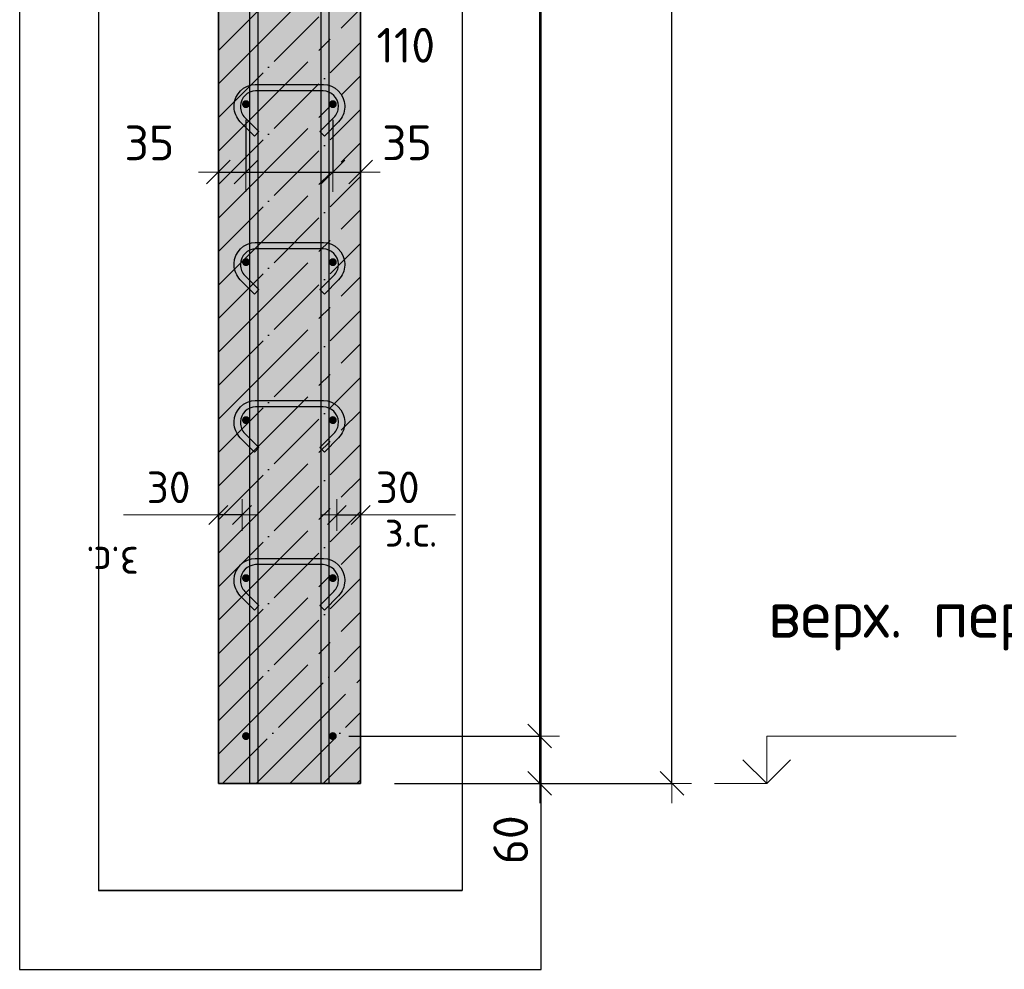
# Model space of a CAD drawing. Header units: millimetres. Extents: x 2792 to 69837, y -2757 to 29968.
# Tile 50 of 77: x 29254 to 30501, y 17728 to 18931. Entities that reach past the tile are written whole.
import ezdxf

# ---------------------------------------------------------------- set-up
doc = ezdxf.new("R2010")
doc.units = ezdxf.units.MM
doc.header["$PDMODE"] = 65
doc.linetypes.add('______11', pattern=[100, 80, -10, 0, -10])
doc.linetypes.add('______5', pattern=[220, 160, -20, 20, -20])
for name, color, linetype, lineweight in [('Standard', 7, 'Continuous', 25), ('Арм.стержн. вертикальными 1', 22, 'Continuous', 35), ('Арм.стержн.горизонт. 1', 180, 'Continuous', 35), ('Высотная отметки_ общее', 7, 'Continuous', 13), ('Размерная линия_ общее', 7, 'Continuous', 13), ('Размерная линия_ общее_1', 7, 'Continuous', 13)]:
    doc.layers.add(name, color=color, linetype=linetype, lineweight=lineweight)
doc.layers.add('Арм.стержн.Стяжки', color=7, linetype='Continuous', lineweight=35, true_color=0x501e0f)
doc.styles.add('ISOCPEUR', font='ISOCPEUR')
doc.dimstyles.new('DIMSTYLE_2', dxfattribs={"dimtxt": 44, "dimasz": 50, "dimexe": 0, "dimexo": 0, "dimgap": 22, "dimtad": 2, "dimdec": 0, "dimrnd": 5, "dimzin": 12, "dimdsep": 46, "dimtxsty": 'ISOCPEUR', "dimblk1": 'ALL_ML_STRICH', "dimblk2": 'ALL_ML_STRICH', "dimsah": 1, "dimcen": 0, "dimclrd": 7, "dimclre": 256, "dimclrt": 7, "dimadec": 0, "dimazin": 0, "dimtfac": 1, "dimtdec": 0, "dimtix": 1, "dimtmove": 2, "dimatfit": 3, "dimfxl": 0, "dimtzin": 0, "dimlwd": 0, "dimlwe": -3, "dimarcsym": 0})
doc.dimstyles.new('DIMSTYLE_3', dxfattribs={"dimtxt": 44, "dimasz": 50, "dimexe": 0, "dimexo": 0, "dimgap": 22, "dimtad": 2, "dimdec": 0, "dimrnd": 5, "dimzin": 12, "dimdsep": 46, "dimtxsty": 'ISOCPEUR', "dimblk1": 'ALL_ML_STRICH', "dimblk2": 'ALL_ML_STRICH', "dimsah": 1, "dimcen": 0, "dimclrd": 7, "dimclre": 256, "dimclrt": 7, "dimadec": 0, "dimazin": 0, "dimtfac": 1, "dimtdec": 0, "dimtix": 1, "dimtmove": 2, "dimatfit": 3, "dimfxl": 0, "dimtzin": 0, "dimlwd": 0, "dimlwe": -3, "dimarcsym": 0})
doc.dimstyles.new('DIMSTYLE_4', dxfattribs={"dimtxt": 44, "dimasz": 50, "dimexe": 0, "dimexo": 0, "dimgap": 22, "dimtad": 2, "dimdec": 0, "dimrnd": 5, "dimzin": 12, "dimdsep": 46, "dimtxsty": 'ISOCPEUR', "dimblk1": 'ALL_ML_STRICH', "dimblk2": 'ALL_ML_STRICH', "dimsah": 1, "dimcen": 0, "dimclrd": 7, "dimclre": 256, "dimclrt": 7, "dimadec": 0, "dimazin": 0, "dimtfac": 1, "dimtdec": 0, "dimtix": 1, "dimtmove": 2, "dimatfit": 3, "dimfxl": 0, "dimtvp": 1.2, "dimtzin": 0, "dimlwd": 0, "dimlwe": -3, "dimarcsym": 0})
doc.dimstyles.new('DIMSTYLE_6', dxfattribs={"dimtxt": 40, "dimasz": 40, "dimexe": 0, "dimexo": 0.001, "dimgap": 20, "dimtad": 2, "dimdec": 0, "dimrnd": 5, "dimzin": 12, "dimdsep": 46, "dimtxsty": 'ISOCPEUR', "dimblk1": 'ALL_ML_STRICH', "dimblk2": 'ALL_ML_STRICH', "dimsah": 1, "dimcen": 0, "dimse1": 1, "dimse2": 1, "dimclrd": 7, "dimclre": 256, "dimclrt": 7, "dimadec": 0, "dimazin": 0, "dimtfac": 1, "dimtdec": 0, "dimtix": 1, "dimtmove": 2, "dimatfit": 3, "dimfxl": 0, "dimtvp": 1.2, "dimtzin": 0, "dimlwd": 0, "dimlwe": -3, "dimarcsym": 0})
doc.dimstyles.new('DIMSTYLE_7', dxfattribs={"dimtxt": 40, "dimasz": 40, "dimexe": 0, "dimexo": 0.001, "dimgap": 20, "dimtad": 2, "dimdec": 0, "dimrnd": 5, "dimzin": 12, "dimdsep": 46, "dimtxsty": 'ISOCPEUR', "dimblk1": 'ALL_ML_STRICH', "dimblk2": 'ALL_ML_STRICH', "dimsah": 1, "dimcen": 0, "dimse1": 1, "dimse2": 1, "dimclrd": 7, "dimclre": 256, "dimclrt": 7, "dimadec": 0, "dimazin": 0, "dimtfac": 1, "dimtdec": 0, "dimtix": 1, "dimtmove": 2, "dimatfit": 3, "dimfxl": 0, "dimtvp": 1.2, "dimtzin": 0, "dimlwd": 0, "dimlwe": -3, "dimarcsym": 0})
doc.dimstyles.new('DIMSTYLE_8', dxfattribs={"dimtxt": 44, "dimasz": 50, "dimexe": 0, "dimexo": 0, "dimgap": 22, "dimtad": 2, "dimdec": 0, "dimrnd": 5, "dimzin": 12, "dimdsep": 46, "dimtxsty": 'ISOCPEUR', "dimblk1": 'ALL_ML_STRICH', "dimblk2": 'ALL_ML_STRICH', "dimsah": 1, "dimcen": 0, "dimclrd": 7, "dimclre": 256, "dimclrt": 7, "dimadec": 0, "dimazin": 0, "dimtfac": 1, "dimtdec": 0, "dimtix": 1, "dimtmove": 2, "dimatfit": 3, "dimfxl": 0, "dimtvp": 1.2, "dimtzin": 0, "dimlwd": 0, "dimlwe": -3, "dimarcsym": 0})

# ---------------------------------------------------------------- blocks, each defined once
blk = doc.blocks.new('ALL_ML_STRICH')
at = {"color": 0, "linetype": 'ByBlock', "lineweight": -2}
for p, q in [((0, -0.5), (0, 0.5)), ((-0.3, -0.3), (0.3, 0.3)), ((-1, 0), (0.5, 0))]:
    blk.add_line(p, q, dxfattribs=at)
blk = doc.blocks.new('*D4')
at = {"layer": 'DEFPOINTS', "color": 7, "linetype": 'Continuous', "lineweight": 13, "transparency": 33554687}
for p in [(29782, 21083.7), (29810.6, 17963.7), (30079.9, 17963.7)]:
    blk.add_point(p, dxfattribs=at)
at = {"layer": 'Размерная линия_ общее', "color": 253, "linetype": 'Continuous', "lineweight": -2, "true_color": 0xa0a0a0, "transparency": 33554687}
for p, q in [((29802, 21083.7), (30079.9, 21083.7)), ((29830.6, 17963.7), (30079.9, 17963.7))]:
    blk.add_line(p, q, dxfattribs=at)
at = {"layer": 'Размерная линия_ общее', "color": 7, "linetype": 'Continuous', "lineweight": -2, "transparency": 33554687}
blk.add_line((30079.9, 17963.7), (30079.9, 21083.7), dxfattribs=at)
at = {"layer": 'Размерная линия_ общее', "color": 7, "linetype": 'Continuous', "lineweight": 13, "transparency": 33554687, "xscale": 50, "yscale": 50, "zscale": 50}
for p, rotation in [((30079.9, 21083.7), 90), ((30079.9, 17963.7), 270)]:
    blk.add_blockref('ALL_ML_STRICH', p, dxfattribs=dict(at, rotation=rotation))
at = {"layer": 'Размерная линия_ общее', "color": 7, "linetype": 'Continuous', "lineweight": 13, "transparency": 33554687, "insert": (30042.9, 19530.3), "char_height": 44, "width": 176, "attachment_point": 5, "rotation": 90, "style": 'ISOCPEUR'}
blk.add_mtext('\\A1;{3120}', dxfattribs=at)
blk = doc.blocks.new('*D6')
at = {"layer": 'DEFPOINTS', "color": 7, "linetype": 'Continuous', "lineweight": 13, "transparency": 33554687}
for p in [(29650.8, 18023.7), (29708.6, 17963.7), (29912.7, 17963.7)]:
    blk.add_point(p, dxfattribs=at)
at = {"layer": 'Размерная линия_ общее', "color": 253, "linetype": 'Continuous', "lineweight": -2, "true_color": 0xa0a0a0, "transparency": 33554687}
for p, q in [((29670.8, 18023.7), (29912.7, 18023.7)), ((29728.6, 17963.7), (29912.7, 17963.7))]:
    blk.add_line(p, q, dxfattribs=at)
at = {"layer": 'Размерная линия_ общее', "color": 7, "linetype": 'Continuous', "lineweight": -2, "transparency": 33554687}
blk.add_line((29912.7, 17963.7), (29912.7, 18023.7), dxfattribs=at)
at = {"layer": 'Размерная линия_ общее', "color": 7, "linetype": 'Continuous', "lineweight": 13, "transparency": 33554687, "xscale": 50, "yscale": 50, "zscale": 50}
for p, rotation in [((29912.7, 18023.7), 90), ((29912.7, 17963.7), 270)]:
    blk.add_blockref('ALL_ML_STRICH', p, dxfattribs=dict(at, rotation=rotation))
at = {"layer": 'Размерная линия_ общее', "color": 7, "linetype": 'Continuous', "lineweight": 13, "transparency": 33554687, "insert": (29875.8, 17892.4), "char_height": 44, "width": 88, "attachment_point": 5, "rotation": 90, "style": 'ISOCPEUR'}
blk.add_mtext('\\A1;{60}', dxfattribs=at)
blk = doc.blocks.new('*D7')
at = {"layer": 'DEFPOINTS', "color": 7, "linetype": 'Continuous', "lineweight": 13, "transparency": 33554687}
for p in [(29650.8, 21023.7), (29650.8, 18023.7), (29912.7, 18023.7)]:
    blk.add_point(p, dxfattribs=at)
at = {"layer": 'Размерная линия_ общее', "color": 253, "linetype": 'Continuous', "lineweight": -2, "true_color": 0xa0a0a0, "transparency": 33554687}
for p, q in [((29670.8, 21023.7), (29912.7, 21023.7)), ((29670.8, 18023.7), (29912.7, 18023.7))]:
    blk.add_line(p, q, dxfattribs=at)
at = {"layer": 'Размерная линия_ общее', "color": 7, "linetype": 'Continuous', "lineweight": -2, "transparency": 33554687}
blk.add_line((29912.7, 18023.7), (29912.7, 21023.7), dxfattribs=at)
at = {"layer": 'Размерная линия_ общее', "color": 7, "linetype": 'Continuous', "lineweight": 13, "transparency": 33554687, "xscale": 50, "yscale": 50, "zscale": 50}
for p, rotation in [((29912.7, 21023.7), 90), ((29912.7, 18023.7), 270)]:
    blk.add_blockref('ALL_ML_STRICH', p, dxfattribs=dict(at, rotation=rotation))
at = {"layer": 'Размерная линия_ общее', "color": 7, "linetype": 'Continuous', "lineweight": 13, "transparency": 33554687, "insert": (29853.7, 19375.7), "char_height": 44, "width": 2.2, "attachment_point": 1, "rotation": 90, "line_spacing_factor": 0.60241, "style": 'ISOCPEUR'}
blk.add_mtext('\\W0.91;15х200=3000', dxfattribs=at)
blk = doc.blocks.new('COMPLEX_ELEVATIONDIM_0')
at = {"layer": 'Высотная отметки_ общее', "color": 7, "linetype": 'Continuous', "lineweight": 13, "transparency": 33554687}
for p, q in [((30199.9, 17963.7), (30199.9, 18023.7)), ((30199.9, 18023.7), (30439.9, 18023.7)), ((30199.9, 17963.7), (30169.9, 17993.7)), ((30199.9, 17963.7), (30229.9, 17993.7)), ((30199.9, 17963.7), (30133.8, 17963.7)), ((30199.9, 17963.7), (30199.9, 17963.7)), ((30199.9, 17963.7), (30199.9, 17963.7)), ((30199.9, 17963.7), (30199.9, 17963.7)), ((30199.9, 17963.7), (30199.9, 17963.7))]:
    blk.add_line(p, q, dxfattribs=at)
at = {"layer": 'Высотная отметки_ общее', "color": 7, "linetype": 'Continuous', "lineweight": 13, "transparency": 33554687, "insert": (30201.7, 18132), "char_height": 60, "width": 520.897, "attachment_point": 7, "style": 'ISOCPEUR'}
blk.add_mtext('\\W0.98;верх. перекр.', dxfattribs=at)
blk = doc.blocks.new('*D12')
at = {"layer": 'DEFPOINTS', "color": 7, "linetype": 'Continuous', "lineweight": 13, "transparency": 33554687}
for p in [(29655.8, 18303.6), (29655.8, 18294.9), (29685.8, 18294.9)]:
    blk.add_point(p, dxfattribs=at)
at = {"layer": 'Размерная линия_ общее_1', "color": 7, "linetype": 'Continuous', "lineweight": -2, "transparency": 33554687}
blk.add_line((29655.8, 18303.6), (29685.8, 18303.6), dxfattribs=at)
at = {"layer": 'Размерная линия_ общее_1', "color": 7, "linetype": 'Continuous', "lineweight": 13, "transparency": 33554687, "xscale": 40, "yscale": 40, "zscale": 40, "rotation": 180}
blk.add_blockref('ALL_ML_STRICH', (29655.8, 18303.6), dxfattribs=at)
at = {"layer": 'Размерная линия_ общее_1', "color": 7, "linetype": 'Continuous', "lineweight": 13, "transparency": 33554687, "xscale": 40, "yscale": 40, "zscale": 40}
blk.add_blockref('ALL_ML_STRICH', (29685.8, 18303.6), dxfattribs=at)
at = {"layer": 'Размерная линия_ общее_1', "color": 7, "linetype": 'Continuous', "lineweight": 13, "transparency": 33554687, "insert": (29732.8, 18338.6), "char_height": 40, "width": 80, "attachment_point": 5, "style": 'ISOCPEUR'}
blk.add_mtext('\\A1;{30}', dxfattribs=at)
at = {"layer": 'Размерная линия_ общее_1', "color": 7, "linetype": 'Continuous', "lineweight": 13, "transparency": 33554687, "insert": (29716.3, 18303.4), "char_height": 40, "width": 2, "attachment_point": 1, "line_spacing_factor": 0.60241, "style": 'ISOCPEUR'}
blk.add_mtext('з.с.', dxfattribs=at)
blk = doc.blocks.new('*D13')
at = {"layer": 'DEFPOINTS', "color": 7, "linetype": 'Continuous', "lineweight": 13, "transparency": 33554687}
for p in [(29535.8, 18303.6), (29505.8, 18294.9), (29535.8, 18294.9)]:
    blk.add_point(p, dxfattribs=at)
at = {"layer": 'Размерная линия_ общее_1', "color": 7, "linetype": 'Continuous', "lineweight": -2, "transparency": 33554687}
blk.add_line((29535.8, 18303.6), (29505.8, 18303.6), dxfattribs=at)
at = {"layer": 'Размерная линия_ общее_1', "color": 7, "linetype": 'Continuous', "lineweight": 13, "transparency": 33554687, "xscale": 40, "yscale": 40, "zscale": 40}
for p, rotation in [((29505.8, 18303.6), 180), ((29535.8, 18303.6), 360)]:
    blk.add_blockref('ALL_ML_STRICH', p, dxfattribs=dict(at, rotation=rotation))
at = {"layer": 'Размерная линия_ общее_1', "color": 7, "linetype": 'Continuous', "lineweight": 13, "transparency": 33554687, "insert": (29442.8, 18338.6), "char_height": 40, "width": 80, "attachment_point": 5, "style": 'ISOCPEUR'}
blk.add_mtext('\\A1;{30}', dxfattribs=at)
at = {"layer": 'Размерная линия_ общее_1', "color": 7, "linetype": 'Continuous', "lineweight": 13, "transparency": 33554687, "insert": (29405.2, 18223.4), "char_height": 40, "width": 2, "attachment_point": 1, "rotation": 180, "line_spacing_factor": 0.60241, "style": 'ISOCPEUR'}
blk.add_mtext('з.с.', dxfattribs=at)
blk = doc.blocks.new('*D14')
at = {"layer": 'DEFPOINTS', "color": 7, "linetype": 'Continuous', "lineweight": 13, "transparency": 33554687}
for p in [(29540.8, 18823.7), (29505.8, 18737.6), (29505.8, 18696.7)]:
    blk.add_point(p, dxfattribs=at)
at = {"layer": 'Размерная линия_ общее', "color": 253, "linetype": 'Continuous', "lineweight": -2, "true_color": 0xa0a0a0, "transparency": 33554687}
for p, q in [((29540.8, 18803.7), (29540.8, 18737.6)), ((29505.8, 18716.7), (29505.8, 18737.6))]:
    blk.add_line(p, q, dxfattribs=at)
at = {"layer": 'Размерная линия_ общее', "color": 7, "linetype": 'Continuous', "lineweight": -2, "transparency": 33554687}
blk.add_line((29505.8, 18737.6), (29540.8, 18737.6), dxfattribs=at)
at = {"layer": 'Размерная линия_ общее', "color": 7, "linetype": 'Continuous', "lineweight": 13, "transparency": 33554687, "xscale": 50, "yscale": 50, "zscale": 50, "rotation": 180}
blk.add_blockref('ALL_ML_STRICH', (29505.8, 18737.6), dxfattribs=at)
at = {"layer": 'Размерная линия_ общее', "color": 7, "linetype": 'Continuous', "lineweight": 13, "transparency": 33554687, "xscale": 50, "yscale": 50, "zscale": 50}
blk.add_blockref('ALL_ML_STRICH', (29540.8, 18737.6), dxfattribs=at)
at = {"layer": 'Размерная линия_ общее', "color": 7, "linetype": 'Continuous', "lineweight": 13, "transparency": 33554687, "insert": (29418.5, 18774.6), "char_height": 44, "width": 88, "attachment_point": 5, "style": 'ISOCPEUR'}
blk.add_mtext('\\A1;{35}', dxfattribs=at)
blk = doc.blocks.new('*D15')
at = {"layer": 'DEFPOINTS', "color": 7, "linetype": 'Continuous', "lineweight": 13, "transparency": 33554687}
for p in [(29540.8, 18823.7), (29650.8, 18823.7), (29540.8, 18737.6)]:
    blk.add_point(p, dxfattribs=at)
at = {"layer": 'Размерная линия_ общее', "color": 253, "linetype": 'Continuous', "lineweight": -2, "true_color": 0xa0a0a0, "transparency": 33554687}
for p, q in [((29540.8, 18803.7), (29540.8, 18737.6)), ((29650.8, 18803.7), (29650.8, 18737.6))]:
    blk.add_line(p, q, dxfattribs=at)
at = {"layer": 'Размерная линия_ общее', "color": 7, "linetype": 'Continuous', "lineweight": -2, "transparency": 33554687}
blk.add_line((29540.8, 18737.6), (29650.8, 18737.6), dxfattribs=at)
at = {"layer": 'Размерная линия_ общее', "color": 7, "linetype": 'Continuous', "lineweight": 13, "transparency": 33554687, "xscale": 50, "yscale": 50, "zscale": 50, "rotation": 180}
blk.add_blockref('ALL_ML_STRICH', (29540.8, 18737.6), dxfattribs=at)
at = {"layer": 'Размерная линия_ общее', "color": 7, "linetype": 'Continuous', "lineweight": 13, "transparency": 33554687, "xscale": 50, "yscale": 50, "zscale": 50}
blk.add_blockref('ALL_ML_STRICH', (29650.8, 18737.6), dxfattribs=at)
at = {"layer": 'Размерная линия_ общее', "color": 7, "linetype": 'Continuous', "lineweight": 13, "transparency": 33554687, "insert": (29743.1, 18898.2), "char_height": 44, "width": 132, "attachment_point": 5, "style": 'ISOCPEUR'}
blk.add_mtext('\\A1;{110}', dxfattribs=at)
blk = doc.blocks.new('*D16')
at = {"layer": 'DEFPOINTS', "color": 7, "linetype": 'Continuous', "lineweight": 13, "transparency": 33554687}
for p in [(29650.8, 18823.7), (29650.8, 18737.6), (29685.8, 18700.1)]:
    blk.add_point(p, dxfattribs=at)
at = {"layer": 'Размерная линия_ общее', "color": 253, "linetype": 'Continuous', "lineweight": -2, "true_color": 0xa0a0a0, "transparency": 33554687}
for p, q in [((29650.8, 18803.7), (29650.8, 18737.6)), ((29685.8, 18720.1), (29685.8, 18737.6))]:
    blk.add_line(p, q, dxfattribs=at)
at = {"layer": 'Размерная линия_ общее', "color": 7, "linetype": 'Continuous', "lineweight": -2, "transparency": 33554687}
blk.add_line((29650.8, 18737.6), (29685.8, 18737.6), dxfattribs=at)
at = {"layer": 'Размерная линия_ общее', "color": 7, "linetype": 'Continuous', "lineweight": 13, "transparency": 33554687, "xscale": 50, "yscale": 50, "zscale": 50, "rotation": 180}
blk.add_blockref('ALL_ML_STRICH', (29650.8, 18737.6), dxfattribs=at)
at = {"layer": 'Размерная линия_ общее', "color": 7, "linetype": 'Continuous', "lineweight": 13, "transparency": 33554687, "xscale": 50, "yscale": 50, "zscale": 50}
blk.add_blockref('ALL_ML_STRICH', (29685.8, 18737.6), dxfattribs=at)
at = {"layer": 'Размерная линия_ общее', "color": 7, "linetype": 'Continuous', "lineweight": 13, "transparency": 33554687, "insert": (29744.7, 18774.7), "char_height": 44, "width": 88, "attachment_point": 5, "style": 'ISOCPEUR'}
blk.add_mtext('\\A1;{35}', dxfattribs=at)

msp = doc.modelspace()

# ---------------------------------------------------------------- hatches: boundary and pattern name
at = {"layer": 'Standard', "linetype": 'Continuous', "lineweight": -3, "true_color": 0xc7c7c7, "transparency": 33554687}
msp.add_hatch(color=9, dxfattribs=at).paths.add_polyline_path([(29685.8, 21083.7), (29505.8, 21083.7), (29505.8, 17963.7), (29685.8, 17963.7)])
at = {"layer": 'Арм.стержн.горизонт. 1', "linetype": 'Continuous', "lineweight": 50, "transparency": 33554687}
for points in [[(29545.8, 18823.7), (29545.4, 18825.6), (29544.3, 18827.2), (29542.7, 18828.3), (29540.8, 18828.7), (29538.9, 18828.3), (29537.2, 18827.2), (29536.1, 18825.6), (29535.8, 18823.7), (29536.1, 18821.8), (29537.2, 18820.1), (29538.9, 18819), (29540.8, 18818.7), (29542.7, 18819), (29544.3, 18820.1), (29545.4, 18821.8)], [(29655.8, 18823.7), (29655.4, 18825.6), (29654.3, 18827.2), (29652.7, 18828.3), (29650.8, 18828.7), (29648.9, 18828.3), (29647.2, 18827.2), (29646.1, 18825.6), (29645.8, 18823.7), (29646.1, 18821.8), (29647.2, 18820.1), (29648.9, 18819), (29650.8, 18818.7), (29652.7, 18819), (29654.3, 18820.1), (29655.4, 18821.8)], [(29545.8, 18623.7), (29545.4, 18625.6), (29544.3, 18627.2), (29542.7, 18628.3), (29540.8, 18628.7), (29538.9, 18628.3), (29537.2, 18627.2), (29536.1, 18625.6), (29535.8, 18623.7), (29536.1, 18621.8), (29537.2, 18620.1), (29538.9, 18619), (29540.8, 18618.7), (29542.7, 18619), (29544.3, 18620.1), (29545.4, 18621.8)], [(29655.8, 18623.7), (29655.4, 18625.6), (29654.3, 18627.2), (29652.7, 18628.3), (29650.8, 18628.7), (29648.9, 18628.3), (29647.2, 18627.2), (29646.1, 18625.6), (29645.8, 18623.7), (29646.1, 18621.8), (29647.2, 18620.1), (29648.9, 18619), (29650.8, 18618.7), (29652.7, 18619), (29654.3, 18620.1), (29655.4, 18621.8)], [(29545.8, 18423.7), (29545.4, 18425.6), (29544.3, 18427.2), (29542.7, 18428.3), (29540.8, 18428.7), (29538.9, 18428.3), (29537.2, 18427.2), (29536.1, 18425.6), (29535.8, 18423.7), (29536.1, 18421.8), (29537.2, 18420.1), (29538.9, 18419), (29540.8, 18418.7), (29542.7, 18419), (29544.3, 18420.1), (29545.4, 18421.8)], [(29655.8, 18423.7), (29655.4, 18425.6), (29654.3, 18427.2), (29652.7, 18428.3), (29650.8, 18428.7), (29648.9, 18428.3), (29647.2, 18427.2), (29646.1, 18425.6), (29645.8, 18423.7), (29646.1, 18421.8), (29647.2, 18420.1), (29648.9, 18419), (29650.8, 18418.7), (29652.7, 18419), (29654.3, 18420.1), (29655.4, 18421.8)], [(29545.8, 18223.7), (29545.4, 18225.6), (29544.3, 18227.2), (29542.7, 18228.3), (29540.8, 18228.7), (29538.9, 18228.3), (29537.2, 18227.2), (29536.1, 18225.6), (29535.8, 18223.7), (29536.1, 18221.8), (29537.2, 18220.1), (29538.9, 18219), (29540.8, 18218.7), (29542.7, 18219), (29544.3, 18220.1), (29545.4, 18221.8)], [(29655.8, 18223.7), (29655.4, 18225.6), (29654.3, 18227.2), (29652.7, 18228.3), (29650.8, 18228.7), (29648.9, 18228.3), (29647.2, 18227.2), (29646.1, 18225.6), (29645.8, 18223.7), (29646.1, 18221.8), (29647.2, 18220.1), (29648.9, 18219), (29650.8, 18218.7), (29652.7, 18219), (29654.3, 18220.1), (29655.4, 18221.8)], [(29545.8, 18023.7), (29545.4, 18025.6), (29544.3, 18027.2), (29542.7, 18028.3), (29540.8, 18028.7), (29538.9, 18028.3), (29537.2, 18027.2), (29536.1, 18025.6), (29535.8, 18023.7), (29536.1, 18021.8), (29537.2, 18020.1), (29538.9, 18019), (29540.8, 18018.7), (29542.7, 18019), (29544.3, 18020.1), (29545.4, 18021.8)], [(29655.8, 18023.7), (29655.4, 18025.6), (29654.3, 18027.2), (29652.7, 18028.3), (29650.8, 18028.7), (29648.9, 18028.3), (29647.2, 18027.2), (29646.1, 18025.6), (29645.8, 18023.7), (29646.1, 18021.8), (29647.2, 18020.1), (29648.9, 18019), (29650.8, 18018.7), (29652.7, 18019), (29654.3, 18020.1), (29655.4, 18021.8)]]:
    msp.add_hatch(color=4, dxfattribs=at).paths.add_polyline_path(points)

# ---------------------------------------------------------------- linework, layer by layer
at = {"color": 52, "linetype": 'Continuous', "lineweight": -3, "transparency": 33554687}
for p, q in [((29354.3, 22162), (29354.3, 17828.4)), ((29354.3, 22162), (29354.3, 17828.4)), ((29814.3, 22162), (29814.3, 17828.4)), ((29814.3, 22162), (29814.3, 17828.4)), ((29354.3, 17828.4), (29814.3, 17828.4)), ((29814.3, 17828.4), (29354.3, 17828.4))]:
    msp.add_line(p, q, dxfattribs=at)
at = {"layer": 'Standard', "color": 7, "linetype": 'Continuous', "lineweight": 35, "transparency": 33554687}
for p, q in [((29505.8, 21083.7), (29505.8, 17963.7)), ((29685.8, 17963.7), (29685.8, 21083.7)), ((29505.8, 17963.7), (29685.8, 17963.7))]:
    msp.add_line(p, q, dxfattribs=at)
at = {"layer": 'Standard', "color": 253, "linetype": '______11', "lineweight": -3, "true_color": 0xababab, "transparency": 33554687}
for p, q in [((29505.8, 18891.6), (29685.8, 19071.6)), ((29505.8, 18806.8), (29685.8, 18986.8)), ((29505.8, 18721.9), (29685.8, 18901.9)), ((29505.8, 18637.1), (29685.8, 18817.1)), ((29505.8, 18552.2), (29685.8, 18732.2)), ((29505.8, 18467.4), (29685.8, 18647.4)), ((29505.8, 18382.5), (29685.8, 18562.5)), ((29505.8, 18297.6), (29685.8, 18477.6)), ((29505.8, 18212.8), (29685.8, 18392.8)), ((29505.8, 18127.9), (29685.8, 18307.9)), ((29505.8, 18043.1), (29685.8, 18223.1)), ((29511.2, 17963.7), (29685.8, 18138.2)), ((29596.1, 17963.7), (29685.8, 18053.4)), ((29680.9, 17963.7), (29685.8, 17968.5))]:
    msp.add_line(p, q, dxfattribs=at)
at = {"layer": 'Standard', "color": 253, "linetype": '______5', "lineweight": -3, "true_color": 0xababab, "transparency": 33554687}
for p, q in [((29505.8, 18849.2), (29685.8, 19029.2)), ((29505.8, 18764.3), (29685.8, 18944.3)), ((29505.8, 18679.5), (29685.8, 18859.5)), ((29505.8, 18594.6), (29685.8, 18774.6)), ((29505.8, 18509.8), (29685.8, 18689.8)), ((29505.8, 18424.9), (29685.8, 18604.9)), ((29505.8, 18340.1), (29685.8, 18520.1)), ((29505.8, 18255.2), (29685.8, 18435.2)), ((29505.8, 18170.4), (29685.8, 18350.4)), ((29505.8, 18085.5), (29685.8, 18265.5)), ((29505.8, 18000.7), (29685.8, 18180.7)), ((29553.6, 17963.7), (29685.8, 18095.8)), ((29638.5, 17963.7), (29685.8, 18011))]:
    msp.add_line(p, q, dxfattribs=at)
at = {"layer": 'Standard', "color": 7, "linetype": 'Continuous', "lineweight": 13, "transparency": 33554687}
for p, q in [((29505.8, 18303.6), (29385.8, 18303.6)), ((29685.8, 18303.6), (29805.8, 18303.6))]:
    msp.add_line(p, q, dxfattribs=at)
at = {"layer": 'Standard', "color": 7, "linetype": 'Continuous', "lineweight": 25, "transparency": 33554687}
msp.add_lwpolyline([(29254.3, 17728.4), (29914.3, 17728.4), (29914.3, 22262), (29254.3, 22262), (29254.3, 17728.4)], dxfattribs=at)
at = {"layer": 'Арм.стержн. вертикальными 1', "color": 4, "linetype": 'Continuous', "lineweight": 25, "transparency": 33554687}
for points in [[(29545.8, 17963.7), (29545.8, 22093.7), (29555.8, 22093.7), (29555.8, 17963.7), (29545.8, 17963.7)], [(29545.8, 17963.7), (29545.8, 22093.7), (29555.8, 22093.7), (29555.8, 17963.7), (29545.8, 17963.7)], [(29635.8, 17963.7), (29635.8, 22093.7), (29645.8, 22093.7), (29645.8, 17963.7), (29635.8, 17963.7)], [(29635.8, 17963.7), (29635.8, 22093.7), (29645.8, 22093.7), (29645.8, 17963.7), (29635.8, 17963.7)]]:
    msp.add_lwpolyline(points, dxfattribs=at)
at = {"layer": 'Арм.стержн.горизонт. 1', "color": 52, "linetype": 'Continuous', "lineweight": 25, "transparency": 33554687}
for p, q in [((29505.8, 17963.7), (29505.8, 17963.7)), ((29685.8, 17963.7), (29685.8, 17963.7))]:
    msp.add_line(p, q, dxfattribs=at)
at = {"layer": 'Арм.стержн.Стяжки', "color": 40, "linetype": 'Continuous', "lineweight": 25, "transparency": 33554687}
for points in [[(29634.3, 18788.9), (29652.2, 18806.8), (29653.4, 18808.2), (29654.5, 18809.7), (29655.5, 18811.4), (29656.2, 18813), (29656.9, 18814.7), (29657.3, 18816.6), (29657.6, 18818.4), (29657.8, 18820.3), (29657.8, 18821.4), (29657.3, 18825.1), (29656.1, 18828.7), (29654.2, 18832.1), (29651.9, 18834.8), (29649.2, 18837.1), (29645.8, 18839), (29642.2, 18840.2), (29638.5, 18840.7), (29553, 18840.7), (29549.4, 18840.2), (29545.7, 18839), (29542.4, 18837.1), (29539.6, 18834.8), (29537.4, 18832.1), (29535.5, 18828.7), (29534.3, 18825.1), (29533.8, 18821.4), (29533.8, 18820.3), (29533.9, 18818.4), (29534.2, 18816.6), (29534.7, 18814.7), (29535.3, 18813), (29536.1, 18811.4), (29537, 18809.7), (29538.1, 18808.2), (29539.4, 18806.8), (29557.2, 18788.9), (29551.6, 18783.3), (29533.5, 18801.3), (29531.8, 18803.2), (29530.3, 18805.4), (29529, 18807.6), (29527.9, 18810), (29527, 18812.4), (29526.4, 18814.9), (29525.9, 18817.5), (29525.8, 18820), (29525.8, 18822), (29526.4, 18826.9), (29528.1, 18832), (29530.7, 18836.6), (29534, 18840.5), (29537.8, 18843.7), (29542.5, 18846.3), (29547.6, 18848), (29552.4, 18848.7), (29639.1, 18848.7), (29644, 18848), (29649, 18846.3), (29653.7, 18843.7), (29657.6, 18840.5), (29660.8, 18836.6), (29663.4, 18832), (29665.1, 18826.9), (29665.8, 18822), (29665.8, 18820), (29665.6, 18817.5), (29665.2, 18814.9), (29664.5, 18812.4), (29663.6, 18810), (29662.5, 18807.6), (29661.2, 18805.4), (29659.7, 18803.2), (29658, 18801.3), (29640, 18783.3), (29634.3, 18788.9)], [(29634.3, 18588.9), (29652.2, 18606.8), (29653.4, 18608.2), (29654.5, 18609.7), (29655.5, 18611.4), (29656.2, 18613), (29656.9, 18614.7), (29657.3, 18616.6), (29657.6, 18618.4), (29657.8, 18620.3), (29657.8, 18621.4), (29657.3, 18625.1), (29656.1, 18628.7), (29654.2, 18632.1), (29651.9, 18634.8), (29649.2, 18637.1), (29645.8, 18639), (29642.2, 18640.2), (29638.5, 18640.7), (29553, 18640.7), (29549.4, 18640.2), (29545.7, 18639), (29542.4, 18637.1), (29539.6, 18634.8), (29537.4, 18632.1), (29535.5, 18628.7), (29534.3, 18625.1), (29533.8, 18621.4), (29533.8, 18620.3), (29533.9, 18618.4), (29534.2, 18616.6), (29534.7, 18614.7), (29535.3, 18613), (29536.1, 18611.4), (29537, 18609.7), (29538.1, 18608.2), (29539.4, 18606.8), (29557.2, 18588.9), (29551.6, 18583.3), (29533.5, 18601.3), (29531.8, 18603.2), (29530.3, 18605.4), (29529, 18607.6), (29527.9, 18610), (29527, 18612.4), (29526.4, 18614.9), (29525.9, 18617.5), (29525.8, 18620), (29525.8, 18622), (29526.4, 18626.9), (29528.1, 18632), (29530.7, 18636.6), (29534, 18640.5), (29537.8, 18643.7), (29542.5, 18646.3), (29547.6, 18648), (29552.4, 18648.7), (29639.1, 18648.7), (29644, 18648), (29649, 18646.3), (29653.7, 18643.7), (29657.6, 18640.5), (29660.8, 18636.6), (29663.4, 18632), (29665.1, 18626.9), (29665.8, 18622), (29665.8, 18620), (29665.6, 18617.5), (29665.2, 18614.9), (29664.5, 18612.4), (29663.6, 18610), (29662.5, 18607.6), (29661.2, 18605.4), (29659.7, 18603.2), (29658, 18601.3), (29640, 18583.3), (29634.3, 18588.9)], [(29634.3, 18388.9), (29652.2, 18406.8), (29653.4, 18408.2), (29654.5, 18409.7), (29655.5, 18411.4), (29656.2, 18413), (29656.9, 18414.7), (29657.3, 18416.6), (29657.6, 18418.4), (29657.8, 18420.3), (29657.8, 18421.4), (29657.3, 18425.1), (29656.1, 18428.7), (29654.2, 18432.1), (29651.9, 18434.8), (29649.2, 18437.1), (29645.8, 18439), (29642.2, 18440.2), (29638.5, 18440.7), (29553, 18440.7), (29549.4, 18440.2), (29545.7, 18439), (29542.4, 18437.1), (29539.6, 18434.8), (29537.4, 18432.1), (29535.5, 18428.7), (29534.3, 18425.1), (29533.8, 18421.4), (29533.8, 18420.3), (29533.9, 18418.4), (29534.2, 18416.6), (29534.7, 18414.7), (29535.3, 18413), (29536.1, 18411.4), (29537, 18409.7), (29538.1, 18408.2), (29539.4, 18406.8), (29557.2, 18388.9), (29551.6, 18383.3), (29533.5, 18401.3), (29531.8, 18403.2), (29530.3, 18405.4), (29529, 18407.6), (29527.9, 18410), (29527, 18412.4), (29526.4, 18414.9), (29525.9, 18417.5), (29525.8, 18420), (29525.8, 18422), (29526.4, 18426.9), (29528.1, 18432), (29530.7, 18436.6), (29534, 18440.5), (29537.8, 18443.7), (29542.5, 18446.3), (29547.6, 18448), (29552.4, 18448.7), (29639.1, 18448.7), (29644, 18448), (29649, 18446.3), (29653.7, 18443.7), (29657.6, 18440.5), (29660.8, 18436.6), (29663.4, 18432), (29665.1, 18426.9), (29665.8, 18422), (29665.8, 18420), (29665.6, 18417.5), (29665.2, 18414.9), (29664.5, 18412.4), (29663.6, 18410), (29662.5, 18407.6), (29661.2, 18405.4), (29659.7, 18403.2), (29658, 18401.3), (29640, 18383.3), (29634.3, 18388.9)], [(29634.3, 18188.9), (29652.2, 18206.8), (29653.4, 18208.2), (29654.5, 18209.7), (29655.5, 18211.4), (29656.2, 18213), (29656.9, 18214.7), (29657.3, 18216.6), (29657.6, 18218.4), (29657.8, 18220.3), (29657.8, 18221.4), (29657.3, 18225.1), (29656.1, 18228.7), (29654.2, 18232.1), (29651.9, 18234.8), (29649.2, 18237.1), (29645.8, 18239), (29642.2, 18240.2), (29638.5, 18240.7), (29553, 18240.7), (29549.4, 18240.2), (29545.7, 18239), (29542.4, 18237.1), (29539.6, 18234.8), (29537.4, 18232.1), (29535.5, 18228.7), (29534.3, 18225.1), (29533.8, 18221.4), (29533.8, 18220.3), (29533.9, 18218.4), (29534.2, 18216.6), (29534.7, 18214.7), (29535.3, 18213), (29536.1, 18211.4), (29537, 18209.7), (29538.1, 18208.2), (29539.4, 18206.8), (29557.2, 18188.9), (29551.6, 18183.3), (29533.5, 18201.3), (29531.8, 18203.2), (29530.3, 18205.4), (29529, 18207.6), (29527.9, 18210), (29527, 18212.4), (29526.4, 18214.9), (29525.9, 18217.5), (29525.8, 18220), (29525.8, 18222), (29526.4, 18226.9), (29528.1, 18232), (29530.7, 18236.6), (29534, 18240.5), (29537.8, 18243.7), (29542.5, 18246.3), (29547.6, 18248), (29552.4, 18248.7), (29639.1, 18248.7), (29644, 18248), (29649, 18246.3), (29653.7, 18243.7), (29657.6, 18240.5), (29660.8, 18236.6), (29663.4, 18232), (29665.1, 18226.9), (29665.8, 18222), (29665.8, 18220), (29665.6, 18217.5), (29665.2, 18214.9), (29664.5, 18212.4), (29663.6, 18210), (29662.5, 18207.6), (29661.2, 18205.4), (29659.7, 18203.2), (29658, 18201.3), (29640, 18183.3), (29634.3, 18188.9)]]:
    msp.add_lwpolyline(points, dxfattribs=at)

# ---------------------------------------------------------------- block references
at = {"layer": 'Высотная отметки_ общее', "color": 7, "linetype": 'Continuous', "lineweight": 13, "transparency": 33554687}
msp.add_blockref('COMPLEX_ELEVATIONDIM_0', (0, 0), dxfattribs=at)

# ---------------------------------------------------------------- dimensions: what is measured, and where the dimension line sits
at = {"layer": 'Размерная линия_ общее', "color": 7, "linetype": 'Continuous', "lineweight": 13, "transparency": 33554687}
for base, p1, p2, dimstyle, picture, middle in [((30079.9, 21083.7), (29830.6, 17963.7), (29802, 21083.7), 'DIMSTYLE_2', '*D4', (30042.9, 19530.3)), ((29912.7, 18023.7), (29728.6, 17963.7), (29670.8, 18023.7), 'DIMSTYLE_4', '*D6', (29875.8, 17892.4))]:
    dim = msp.add_linear_dim(base=base, p1=p1, p2=p2, angle=90, dimstyle=dimstyle, override={"dimpost": '<>', "dimclrd": 7, "dimclre": 253, "dimclrt": 7, "dimlwd": 0, "dimlwe": 65533}, dxfattribs=at)
    dim.commit()
    dim.dimension.update_dxf_attribs({"geometry": picture, "text_midpoint": middle, "dimtype": 160})
dim = msp.add_linear_dim(base=(29912.7, 21023.7), p1=(29670.8, 18023.7), p2=(29670.8, 21023.7), angle=90, text='\\W0.91;15х200=3000', dimstyle='DIMSTYLE_3', override={"dimpost": '<>', "dimclrd": 7, "dimclre": 253, "dimclrt": 7, "dimlwd": 0, "dimlwe": 65533}, dxfattribs=at)
dim.commit()
dim.dimension.update_dxf_attribs({"geometry": '*D7', "text_midpoint": (29890.7, 19523.7), "dimtype": 160})
for base, p1, p2, picture, middle in [((29650.8, 18737.6), (29540.8, 18803.7), (29650.8, 18803.7), '*D15', (29743.1, 18898.2)), ((29540.8, 18737.6), (29505.8, 18716.7), (29540.8, 18803.7), '*D14', (29418.5, 18774.6)), ((29685.8, 18737.6), (29650.8, 18803.7), (29685.8, 18720.1), '*D16', (29744.7, 18774.7))]:
    dim = msp.add_linear_dim(base=base, p1=p1, p2=p2, dimstyle='DIMSTYLE_8', override={"dimpost": '<>', "dimclrd": 7, "dimclre": 253, "dimclrt": 7, "dimlwd": 0, "dimlwe": 65533}, dxfattribs=at)
    dim.commit()
    dim.dimension.update_dxf_attribs({"geometry": picture, "text_midpoint": middle, "dimtype": 160})
at = {"layer": 'Размерная линия_ общее_1', "color": 7, "linetype": 'Continuous', "lineweight": 13, "transparency": 33554687}
dim = msp.add_linear_dim(base=(29505.8, 18303.6), p1=(29535.8, 18294.9), p2=(29505.8, 18294.9), angle=180, text='<>\\Xз.с.', dimstyle='DIMSTYLE_7', override={"dimpost": '<>', "dimclrd": 7, "dimclre": 253, "dimclrt": 7, "dimlwd": 0, "dimlwe": 65533}, dxfattribs=at)
dim.commit()
dim.dimension.update_dxf_attribs({"geometry": '*D13', "text_midpoint": (29442.8, 18338.6), "dimtype": 160})
dim = msp.add_linear_dim(base=(29685.8, 18303.6), p1=(29655.8, 18294.9), p2=(29685.8, 18294.9), text='<>\\Xз.с.', dimstyle='DIMSTYLE_6', override={"dimpost": '<>', "dimclrd": 7, "dimclre": 253, "dimclrt": 7, "dimlwd": 0, "dimlwe": 65533}, dxfattribs=at)
dim.commit()
dim.dimension.update_dxf_attribs({"geometry": '*D12', "text_midpoint": (29732.8, 18338.6), "dimtype": 160})

doc.saveas('drawing.dxf')
